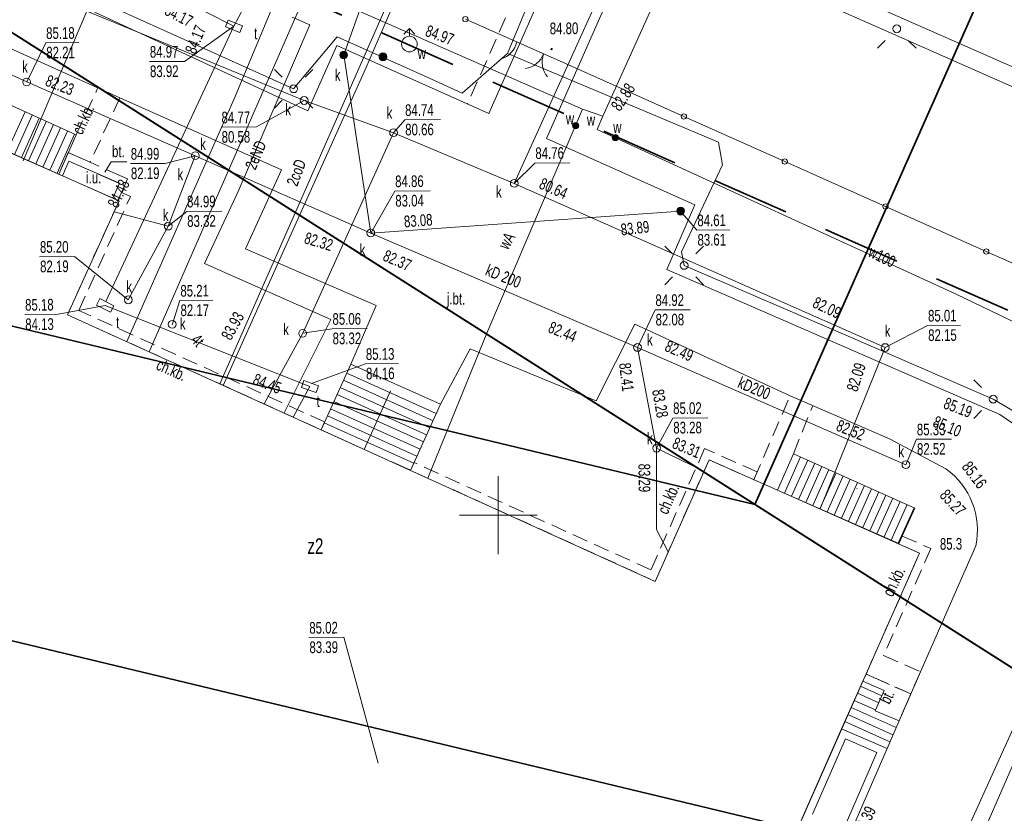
# Model space of a CAD drawing. Header units: metres. Extents: x -1013 to 1491576, y -5789570 to 1032.
# Tile 43 of 62: x 67 to 131, y -104 to -53. Entities that reach past the tile are written whole.
import ezdxf
from ezdxf.xclip import XClip

# ---------------------------------------------------------------- set-up
doc = ezdxf.new("R2010")
doc.units = ezdxf.units.M
doc.header["$MEASUREMENT"] = 0
doc.header["$XCLIPFRAME"] = 0
for name, pattern in [('2_KTCR02', [1.5, 1, -0.5]), ('2_KTPL01', [2, 1.5, -0.5]), ('Przerywana długa', [7.8, 5, -2.8])]:
    doc.linetypes.add(name, pattern=pattern)
doc.layers.add('700-L Mapa 1_1000 dwg', color=7, linetype='Continuous')
for name, color, linetype, lineweight in [('703-L Płaszczyzny podejścia 2D3', 152, 'Continuous', 30), ('703-L Płaszczyzny podejścia 2D38', 171, 'Continuous', 35), ('704-L Płaszczyzny podejścia 3D38', 171, 'Continuous', 35), ('ex_02_DXF_MZ_5_EGBB_E_T_07', 9, 'Continuous', 18), ('ex_02_DXF_MZ_5_EGBB_L_17', 9, 'Continuous', 18), ('ex_02_DXF_MZ_5_EGBE_L_07', 9, 'Continuous', 18), ('ex_02_DXF_MZ_5_EGBE_L_37', 9, 'Continuous', 18), ('ex_02_DXF_MZ_5_K1_BDOT_T_57', 9, 'Continuous', 18), ('ex_02_DXF_MZ_5_K1_BDOT_T_87', 9, 'Continuous', 18), ('ex_02_DXF_MZ_5_K1_D_EGIB_L_07', 9, 'Continuous', 18), ('ex_02_DXF_MZ_5_KTCR_D_L_17', 9, 'Continuous', 18), ('ex_02_DXF_MZ_5_KTCR_E_T_17', 9, 'Continuous', 18), ('ex_02_DXF_MZ_5_KTCR_L_17', 9, 'Continuous', 18), ('ex_02_DXF_MZ_5_KTJZ_E_T_07', 9, 'Continuous', 18), ('ex_02_DXF_MZ_5_KTKR_D_L_07', 9, 'Continuous', 18), ('ex_02_DXF_MZ_5_KTOK_L_47', 9, 'Continuous', 18), ('ex_02_DXF_MZ_5_KTPL_E_T_07', 9, 'Continuous', 18), ('ex_02_DXF_MZ_5_KTPL_L_07', 9, 'Continuous', 18), ('ex_02_DXF_MZ_5_Podzial_sekcyjny_krzyze7', 9, 'Continuous', 18), ('ex_02_DXF_MZ_5_RTPW_T_07', 9, 'Continuous', 18), ('ex_02_DXF_MZ_5_RTPW_T_17', 9, 'Continuous', 18), ('ex_02_DXF_MZ_5_SUPC_D_L_1200', 9, 'Continuous', 18), ('ex_02_DXF_MZ_5_SUPC_E_T_1200', 9, 'Continuous', 18), ('ex_02_DXF_MZ_5_SUPE_D_L_31', 9, 'Continuous', 18), ('ex_02_DXF_MZ_5_SUPE_E_T_31', 9, 'Continuous', 18), ('ex_02_DXF_MZ_5_SUPK_D_L_434', 9, 'Continuous', 18), ('ex_02_DXF_MZ_5_SUPK_E_T_434', 9, 'Continuous', 18), ('ex_02_DXF_MZ_5_SUPT_D_L_030', 9, 'Continuous', 18), ('ex_02_DXF_MZ_5_SUPT_E_T_030', 9, 'Continuous', 18), ('ex_02_DXF_MZ_5_SUPW_D_L_05', 9, 'Continuous', 18), ('ex_02_DXF_MZ_5_SUPW_E_T_05', 9, 'Continuous', 18), ('ex_02_DXF_MZ_5_SUSM_D_T_07', 9, 'Continuous', 18), ('ex_02_DXF_MZ_5_SUSM_D_T_37', 9, 'Continuous', 18), ('ex_02_DXF_MZ_5_SUTC_T_0200', 9, 'Continuous', 18), ('ex_02_DXF_MZ_5_SUTK_T_034', 9, 'Continuous', 18), ('ex_02_DXF_MZ_5_SUTT_T_030', 9, 'Continuous', 18), ('ex_02_DXF_MZ_5_SUTW_T_05', 9, 'Continuous', 18), ('ex_02_DXF_MZ_5_SUUI_E_T_67', 9, 'Continuous', 18), ('ex_02_DXF_MZ_5_SUUI_L_67', 9, 'Continuous', 18), ('ex_02_DXF_MZ_5_SUUK_D_T_234', 9, 'Continuous', 18), ('ex_02_DXF_MZ_5_SUUK_D_T_97', 9, 'Continuous', 18), ('ex_02_DXF_MZ_5_SUUK_E_T_77', 9, 'Continuous', 18), ('ex_02_DXF_MZ_5_SUUK_E_T_934', 9, 'Continuous', 18), ('ex_02_DXF_MZ_5_SUUT_D_T_130', 9, 'Continuous', 18), ('ex_02_DXF_MZ_5_SUUT_E_T_930', 9, 'Continuous', 18), ('ex_02_DXF_MZ_5_SUUW_D_T_07', 9, 'Continuous', 18), ('ex_02_DXF_MZ_5_SUUW_D_T_77', 9, 'Continuous', 18), ('ex_02_DXF_MZ_5_SUUW_E_T_117', 9, 'Continuous', 18), ('ex_02_DXF_MZ_5_SUUW_E_T_57', 9, 'Continuous', 18)]:
    doc.layers.add(name, color=color, linetype=linetype, lineweight=lineweight)
doc.styles.add('STYL_AUTOMATYCZNY_1', font='arial.ttf', dxfattribs={"width": 0.7})

# ---------------------------------------------------------------- blocks, each defined once
blk = doc.blocks.new('Rysunek_1_5', base_point=(-7447251.91, -5789835.327))
at = {"layer": 'ex_02_DXF_MZ_5_EGBB_L_17', "color": 9, "linetype": 'Continuous', "lineweight": 18}
for p, q in [((73.72, -65.13), (60.067, -59.115)), ((70.402, -72.444), (73.72, -65.13)), ((108.175, -89.579), (70.402, -72.444)), ((111.631, -81.774), (108.175, -89.579)), ((125.164, -87.76), (111.631, -81.774)), ((105.17, -132.935), (125.164, -87.76))]:
    blk.add_line(p, q, dxfattribs=at)
at = {"layer": 'ex_02_DXF_MZ_5_EGBE_L_07', "color": 9, "linetype": 'Continuous', "lineweight": 18}
for p, q in [((117.619, -104.809), (120.149, -99.054)), ((120.149, -99.054), (123.072, -100.313)), ((118.279, -104.549), (120.407, -99.71)), ((120.407, -99.71), (122.414, -100.574)), ((122.414, -100.574), (120.312, -105.422)), ((123.072, -100.313), (120.572, -106.079))]:
    blk.add_line(p, q, dxfattribs=at)
at = {"layer": 'ex_02_DXF_MZ_5_EGBE_L_37', "color": 9, "linetype": 'Continuous', "lineweight": 18}
for p, q in [((63.12, -57.347), (70.96, -60.887)), ((67.677, -59.405), (66.536, -61.933)), ((69.85, -63.407), (61.96, -59.897)), ((68.133, -59.61), (66.993, -62.136)), ((68.589, -59.816), (67.45, -62.339)), ((69.044, -60.022), (67.906, -62.542)), ((69.5, -60.228), (68.363, -62.746)), ((69.956, -60.434), (68.82, -62.949)), ((70.411, -60.639), (69.277, -63.152)), ((70.867, -60.845), (69.734, -63.355)), ((70.96, -60.887), (69.85, -63.407)), ((88.61, -75.627), (86.7, -79.837)), ((94.38, -78.197), (88.61, -75.627)), ((94.106, -78.802), (88.348, -76.205)), ((93.692, -79.713), (87.935, -77.116)), ((93.899, -79.257), (88.141, -76.66)), ((93.485, -80.168), (87.728, -77.571)), ((89.468, -81.098), (91.166, -77.333)), ((93.279, -80.623), (87.522, -78.026)), ((92.45, -82.447), (94.38, -78.197)), ((92.865, -81.534), (87.109, -78.937)), ((93.072, -81.078), (87.315, -78.482)), ((92.658, -81.989), (86.902, -79.392)), ((86.7, -79.837), (92.45, -82.447)), ((116.04, -83.717), (117.06, -81.377)), ((117.517, -81.582), (116.474, -83.908)), ((117.06, -81.377), (117.06, -81.377)), ((117.06, -81.377), (124.85, -84.867)), ((92.452, -82.444), (91.216, -81.887)), ((117.973, -81.786), (116.932, -84.11)), ((118.429, -81.99), (117.389, -84.311)), ((118.885, -82.195), (117.847, -84.513)), ((119.342, -82.399), (118.305, -84.714)), ((119.798, -82.604), (118.762, -84.916)), ((120.254, -82.808), (119.22, -85.117)), ((120.711, -83.013), (119.678, -85.319)), ((121.167, -83.217), (120.135, -85.52)), ((121.623, -83.421), (120.593, -85.722)), ((123.83, -87.147), (116.04, -83.717)), ((122.08, -83.626), (121.05, -85.923)), ((122.536, -83.83), (121.508, -86.125)), ((122.992, -84.035), (121.966, -86.326)), ((123.448, -84.239), (122.423, -86.528)), ((123.905, -84.444), (122.881, -86.729)), ((124.361, -84.648), (123.338, -86.931)), ((124.817, -84.852), (123.796, -87.132)), ((124.85, -84.867), (123.83, -87.147)), ((120.149, -99.054), (121.521, -95.99)), ((121.521, -95.99), (122.885, -96.604)), ((121.171, -96.772), (122.535, -97.383)), ((121.375, -96.316), (122.74, -96.927)), ((122.885, -96.604), (122.302, -97.903)), ((120.966, -97.229), (122.331, -97.84)), ((120.762, -97.685), (123.651, -98.978)), ((122.302, -97.903), (123.843, -98.535)), ((120.354, -98.598), (123.253, -99.896)), ((120.558, -98.141), (123.452, -99.437)), ((123.843, -98.535), (123.072, -100.313)), ((120.149, -99.054), (120.149, -99.054)), ((123.072, -100.313), (120.149, -99.054))]:
    blk.add_line(p, q, dxfattribs=at)
at = {"layer": 'ex_02_DXF_MZ_5_K1_BDOT_T_57', "color": 9, "linetype": 'Continuous', "lineweight": 18}
for centre, start, end in [((99.599, -55.146), 279.37383, 339.37429), ((102.407, -56.203), 159.37338, 219.37383)]:
    blk.add_arc(centre, 1.5, start, end, dxfattribs=at)
at = {"layer": 'ex_02_DXF_MZ_5_K1_BDOT_T_87', "color": 9, "linetype": 'Continuous', "lineweight": 18}
blk.add_arc((97.816, -54.58), 1.5, 287.37701, 347.37747, dxfattribs=at)
at = {"layer": 'ex_02_DXF_MZ_5_K1_D_EGIB_L_07', "color": 9, "linetype": 'Continuous', "lineweight": 18}
blk.add_line((121.15, -83.616), (121.122, -83.628), dxfattribs=at)
at = {"layer": 'ex_02_DXF_MZ_5_KTCR_D_L_17', "color": 9, "linetype": '2_KTCR02', "lineweight": 18}
for p, q in [((102.799, -43.759), (96.114, -58.893)), ((70.96, -60.887), (72.345, -57.894)), ((73.78, -58.494), (71.86, -62.647)), ((114.532, -82.987), (116.847, -77.663)), ((117.06, -81.377), (118.298, -78.293))]:
    blk.add_line(p, q, dxfattribs=at)
at = {"layer": 'ex_02_DXF_MZ_5_KTCR_L_17', "color": 9, "linetype": '2_KTCR02', "lineweight": 18}
for p, q in [((70.96, -60.887), (70.45, -62.027)), ((70.45, -62.027), (71.86, -62.647)), ((73.72, -65.13), (70.402, -72.444)), ((71.13, -72.167), (74.45, -64.847)), ((73.87, -64.597), (73.65, -65.097)), ((73.65, -65.097), (73.72, -65.13)), ((74.45, -64.847), (73.87, -64.597)), ((70.402, -72.444), (86.7, -79.837)), ((86.93, -79.337), (71.13, -72.167)), ((86.7, -79.837), (86.93, -79.337)), ((111.35, -81.047), (107.9, -88.847)), ((114.73, -82.537), (111.35, -81.047)), ((92.68, -81.947), (92.45, -82.447)), ((107.9, -88.847), (92.68, -81.947)), ((108.175, -89.579), (111.631, -81.774)), ((111.631, -81.774), (114.507, -83.048)), ((92.45, -82.447), (108.175, -89.579)), ((114.507, -83.048), (114.73, -82.537)), ((123.823, -87.166), (124.05, -86.667)), ((124.05, -86.667), (125.89, -87.477)), ((125.164, -87.76), (123.823, -87.166)), ((122.35, -94.117), (125.164, -87.76)), ((125.89, -87.477), (122.85, -94.337)), ((121.72, -95.537), (122.35, -94.117)), ((122.85, -94.337), (125.22, -95.387)), ((124.6, -96.817), (121.72, -95.537)), ((125.22, -95.387), (124.6, -96.817))]:
    blk.add_line(p, q, dxfattribs=at)
at = {"layer": 'ex_02_DXF_MZ_5_KTKR_D_L_07', "color": 9, "linetype": 'Continuous', "lineweight": 18}
for p, q in [((97.493, -59.512), (104.167, -44.363)), ((107.79, -46.188), (101.185, -61.126)), ((140.304, -60.581), (107.79, -46.188)), ((85.851, -59.334), (68.453, -51.265)), ((66.264, -55.11), (73.78, -58.494)), ((87.721, -55.13), (85.851, -59.334)), ((97.493, -59.512), (87.721, -55.13)), ((73.78, -58.494), (84.15, -63.125)), ((110.715, -65.389), (101.185, -61.126)), ((84.15, -63.125), (81.848, -68.211)), ((108.924, -69.542), (110.715, -65.389)), ((81.848, -68.211), (90.24, -71.842)), ((130.312, -78.863), (108.924, -69.542)), ((90.24, -71.842), (88.61, -75.627)), ((104.374, -77.968), (106.863, -73.047)), ((106.863, -73.047), (116.847, -77.663)), ((94.38, -78.197), (96.274, -74.635)), ((96.274, -74.635), (104.374, -77.968)), ((116.847, -77.663), (123.237, -80.427)), ((123.237, -80.427), (126.856, -82.345)), ((128.778, -87.289), (125.22, -95.387)), ((116.913, -130.482), (134.64, -91.373)), ((125.22, -95.387), (123.843, -98.535))]:
    blk.add_line(p, q, dxfattribs=at)
for centre, radius, start, end in [((125, -87.665), 10.281, 14.67478, 58.8928), ((124.01, -86.297), 4.87, 348.24533, 54.24177)]:
    blk.add_arc(centre, radius, start, end, dxfattribs=at)
at = {"layer": 'ex_02_DXF_MZ_5_KTOK_L_47', "color": 9, "linetype": 'Continuous', "lineweight": 18}
for p, q in [((95.979, -53.448), (103.173, -56.642)), ((103.173, -56.642), (110.021, -59.701)), ((110.021, -59.701), (116.496, -62.594)), ((116.496, -62.594), (122.971, -65.486)), ((122.971, -65.486), (129.446, -68.379)), ((129.446, -68.379), (135.92, -71.272))]:
    blk.add_line(p, q, dxfattribs=at)
for centre in [(95.979, -53.448), (110.021, -59.701), (116.496, -62.594), (122.971, -65.486), (129.446, -68.379)]:
    blk.add_circle(centre, 0.17, dxfattribs=at)
at = {"layer": 'ex_02_DXF_MZ_5_KTPL_E_T_07', "color": 9, "linetype": 'Continuous', "lineweight": 18}
for p, q in [((72.797, -63.273), (73.223, -62.611)), ((73.223, -62.611), (74.227, -62.611))]:
    blk.add_line(p, q, dxfattribs=at)
at = {"layer": 'ex_02_DXF_MZ_5_KTPL_L_07', "color": 9, "linetype": '2_KTPL01', "lineweight": 18}
for p, q in [((70.45, -62.027), (69.84, -63.417)), ((70.08, -63.527), (70.5, -62.577)), ((71.86, -62.647), (70.45, -62.027)), ((70.5, -62.577), (73.74, -63.997)), ((74.26, -63.707), (71.86, -62.647)), ((69.84, -63.417), (70.08, -63.527)), ((73.87, -64.597), (74.26, -63.707)), ((73.74, -63.997), (73.32, -64.957)), ((73.32, -64.957), (73.65, -65.097)), ((73.65, -65.097), (73.87, -64.597)), ((121.521, -95.99), (121.72, -95.537)), ((121.72, -95.537), (124.6, -96.817)), ((122.885, -96.604), (121.521, -95.99)), ((122.302, -97.903), (122.885, -96.604)), ((124.6, -96.817), (123.843, -98.535)), ((123.843, -98.535), (122.302, -97.903))]:
    blk.add_line(p, q, dxfattribs=at)
at = {"layer": 'ex_02_DXF_MZ_5_Podzial_sekcyjny_krzyze7', "color": 9, "linetype": 'Continuous', "lineweight": 18}
for p, q in [((98.09, -87.827), (98.09, -82.827)), ((95.59, -85.327), (100.59, -85.327))]:
    blk.add_line(p, q, dxfattribs=at)
at = {"layer": 'ex_02_DXF_MZ_5_RTPW_T_17', "color": 9, "linetype": 'Continuous', "lineweight": 18}
blk.add_circle((101.515, -55.372), 0.045, dxfattribs=at)
at = {"layer": 'ex_02_DXF_MZ_5_SUPC_D_L_1200', "color": 9, "linetype": 'Continuous', "lineweight": 18}
for p, q in [((80.192, -76.885), (93.871, -45.834)), ((94.264, -45.718), (89.58, -56.596)), ((75.664, -74.831), (88.175, -46.194)), ((85.841, -47.237), (81.117, -58.562)), ((89.58, -56.596), (84.144, -68.69)), ((81.117, -58.562), (74.212, -74.172)), ((84.144, -68.69), (80.421, -76.989)), ((80.23, -76.802), (80.192, -76.885))]:
    blk.add_line(p, q, dxfattribs=at)
at = {"layer": 'ex_02_DXF_MZ_5_SUPE_D_L_31', "color": 9, "linetype": 'Continuous', "lineweight": 18}
for p, q in [((101.95, -47.719), (98.686, -55.663)), ((112.976, -49.752), (123.479, -54.419)), ((76.583, -54.148), (68.718, -50.603)), ((84.838, -53.32), (85.982, -53.822)), ((84.941, -57.92), (76.583, -54.148)), ((85.982, -53.822), (81.367, -64.526)), ((87.737, -54.59), (84.941, -57.92)), ((93.275, -57.061), (87.737, -54.59)), ((123.479, -54.419), (140.092, -61.742)), ((98.686, -55.663), (95.764, -58.214)), ((112.237, -61.358), (98.686, -55.663)), ((95.764, -58.214), (93.275, -57.061)), ((112.507, -62.817), (112.237, -61.358)), ((109.866, -68.406), (112.507, -62.817)), ((81.367, -64.526), (79.219, -69.151)), ((110.033, -69.275), (109.866, -68.406)), ((79.219, -69.151), (87.325, -72.745)), ((120.575, -73.811), (110.033, -69.275)), ((87.325, -72.745), (84.327, -78.746)), ((129.895, -77.866), (120.575, -73.811)), ((131.612, -78.874), (129.895, -77.866)), ((122.685, -120.76), (132.577, -98.109))]:
    blk.add_line(p, q, dxfattribs=at)
at = {"layer": 'ex_02_DXF_MZ_5_SUPK_D_L_434', "color": 9, "linetype": 'Continuous', "lineweight": 18}
for p, q in [((99.115, -64.001), (108.598, -43.082)), ((49.255, -49.02), (67.786, -57.481)), ((71.654, -52.923), (67.562, -62.543)), ((71.654, -52.923), (85.616, -58.675)), ((89.896, -67.196), (88.156, -55.747)), ((67.786, -57.481), (78.62, -62.225)), ((85.616, -58.675), (91.361, -60.745)), ((91.361, -60.745), (85.521, -73.637)), ((91.361, -60.745), (99.115, -64.001)), ((78.62, -62.225), (76.882, -66.747)), ((78.62, -62.225), (89.896, -67.196)), ((99.115, -64.001), (122.951, -74.554)), ((89.896, -67.196), (109.808, -65.786)), ((76.882, -66.747), (73.407, -65.82)), ((76.882, -66.747), (74.315, -71.486)), ((89.896, -67.196), (107.039, -74.546)), ((85.521, -73.637), (83.04, -78.177)), ((107.039, -74.546), (124.284, -82.085)), ((107.039, -74.546), (108.265, -81.018)), ((122.951, -74.554), (118.783, -84.914)), ((108.265, -81.018), (108.252, -86.239)), ((108.265, -81.018), (111.306, -82.507)), ((108.252, -86.239), (109.015, -87.682))]:
    blk.add_line(p, q, dxfattribs=at)
at = {"layer": 'ex_02_DXF_MZ_5_SUPT_D_L_030', "color": 9, "linetype": 'Continuous', "lineweight": 18}
for p, q in [((81.102, -53.907), (86.017, -44.651)), ((71.567, -49.033), (81.102, -53.907)), ((81.102, -53.907), (72.876, -71.596)), ((72.828, -71.846), (85.985, -77.064)), ((85.985, -77.064), (84.916, -79.028))]:
    blk.add_line(p, q, dxfattribs=at)
at = {"layer": 'ex_02_DXF_MZ_5_SUPW_D_L_05', "color": 9, "linetype": 'Continuous', "lineweight": 18}
for p, q in [((104.815, -59.69), (120.343, -25.138)), ((92.627, -54.456), (56.131, -38.371)), ((103.511, -59.239), (92.627, -54.456)), ((103.511, -59.239), (97.352, -73.624)), ((104.815, -59.69), (103.511, -59.239)), ((104.451, -60.533), (104.815, -59.69)), ((127.517, -71.122), (104.451, -60.533)), ((144.345, -79.224), (127.517, -71.122)), ((97.352, -73.624), (93.556, -82.947))]:
    blk.add_line(p, q, dxfattribs=at)
at = {"layer": 'ex_02_DXF_MZ_5_SUSM_D_T_07', "color": 9, "linetype": 'Continuous', "lineweight": 18}
for p, q in [((122.954, -54.809), (122.459, -55.304)), ((124.439, -54.809), (124.934, -55.304)), ((84.198, -57.177), (83.703, -56.682)), ((85.683, -57.177), (86.178, -56.682)), ((84.198, -58.662), (83.703, -59.157)), ((85.683, -58.662), (86.178, -59.157)), ((109.29, -68.532), (108.795, -68.037)), ((110.775, -68.532), (111.27, -68.037)), ((109.29, -70.017), (108.795, -70.512)), ((110.775, -70.017), (111.27, -70.512)), ((129.152, -77.123), (128.657, -76.628)), ((129.152, -78.608), (128.657, -79.103))]:
    blk.add_line(p, q, dxfattribs=at)
at = {"layer": 'ex_02_DXF_MZ_5_SUSM_D_T_37', "color": 9, "linetype": 'Continuous', "lineweight": 18}
for centre in [(123.697, -54.067), (84.941, -57.92), (110.033, -69.275), (129.895, -77.866)]:
    blk.add_circle(centre, 0.25, dxfattribs=at)
at = {"layer": 'ex_02_DXF_MZ_5_SUTK_T_034', "color": 9, "linetype": 'Continuous', "lineweight": 18}
for p, q in [((88.156, -55.747), (89.352, -52.428)), ((67.786, -57.481), (69.009, -54.972)), ((69.009, -54.972), (71.126, -54.957)), ((85.616, -58.675), (82.558, -60.377)), ((91.361, -60.745), (92.075, -59.92)), ((92.075, -59.92), (94.382, -59.904)), ((80.278, -60.393), (82.558, -60.377)), ((78.62, -62.225), (76.674, -62.719)), ((74.448, -62.734), (76.674, -62.719)), ((99.115, -64.001), (100.446, -62.706)), ((100.446, -62.706), (102.698, -62.69)), ((89.896, -67.196), (91.437, -64.495)), ((91.437, -64.495), (93.717, -64.479)), ((76.882, -66.747), (78.066, -65.799)), ((78.066, -65.799), (80.318, -65.783)), ((109.808, -65.786), (110.857, -67.008)), ((110.857, -67.008), (112.974, -66.994)), ((68.613, -68.716), (70.865, -68.7)), ((74.315, -71.486), (70.865, -68.7)), ((77.137, -73.096), (77.636, -71.533)), ((77.636, -71.533), (79.753, -71.518)), ((108.163, -72.138), (110.415, -72.122)), ((107.039, -74.546), (108.163, -72.138)), ((85.521, -73.637), (87.409, -73.344)), ((87.409, -73.344), (89.662, -73.328)), ((122.951, -74.554), (125.681, -73.135)), ((125.681, -73.135), (127.798, -73.12)), ((108.265, -81.018), (109.301, -79.081)), ((109.301, -79.081), (111.554, -79.065)), ((124.284, -82.085), (124.962, -80.451)), ((124.962, -80.451), (127.215, -80.435)), ((85.921, -93.193), (88.174, -93.177)), ((90.371, -101.269), (88.174, -93.177))]:
    blk.add_line(p, q, dxfattribs=at)
at = {"layer": 'ex_02_DXF_MZ_5_SUTT_T_030', "color": 9, "linetype": 'Continuous', "lineweight": 18}
for p, q in [((81.102, -53.907), (77.928, -56.159)), ((75.675, -56.175), (77.928, -56.159)), ((72.828, -71.846), (69.801, -72.418)), ((67.657, -72.433), (69.801, -72.418)), ((86.084, -76.864), (89.555, -75.599)), ((89.555, -75.599), (91.672, -75.584))]:
    blk.add_line(p, q, dxfattribs=at)
at = {"layer": 'ex_02_DXF_MZ_5_SUUI_L_67', "color": 9, "linetype": 'Continuous', "lineweight": 18}
for p, q in [((70.5, -62.577), (70.08, -63.527)), ((73.74, -63.997), (70.5, -62.577)), ((70.08, -63.527), (73.32, -64.957)), ((73.32, -64.957), (73.74, -63.997))]:
    blk.add_line(p, q, dxfattribs=at)
at = {"layer": 'ex_02_DXF_MZ_5_SUUK_D_T_234', "color": 9, "linetype": 'Continuous', "lineweight": 18}
for centre in [(67.786, -57.481), (85.616, -58.675), (91.361, -60.745), (78.62, -62.225), (99.115, -64.001), (76.882, -66.747), (89.896, -67.196), (74.315, -71.486), (77.137, -73.066), (85.521, -73.637), (107.039, -74.546), (122.951, -74.554), (108.265, -81.018), (124.284, -82.085)]:
    blk.add_circle(centre, 0.25, dxfattribs=at)
at = {"layer": 'ex_02_DXF_MZ_5_SUUK_D_T_97', "color": 9, "linetype": 'Continuous', "lineweight": 18}
for centre, radius in [((88.156, -55.747), 0.25), ((88.156, -55.747), 0.225), ((88.156, -55.747), 0.2), ((88.156, -55.747), 0.175), ((88.156, -55.747), 0.15), ((88.156, -55.747), 0.125), ((88.156, -55.747), 0.1), ((88.156, -55.747), 0.075), ((90.678, -55.869), 0.25), ((90.678, -55.869), 0.225), ((90.678, -55.869), 0.2), ((88.156, -55.747), 0.05), ((88.156, -55.747), 0.025), ((88.156, -55.747), 0.00715), ((90.678, -55.869), 0.175), ((90.678, -55.869), 0.15), ((90.678, -55.869), 0.125), ((90.678, -55.869), 0.1), ((90.678, -55.869), 0.075), ((90.678, -55.869), 0.05), ((90.678, -55.869), 0.025), ((90.678, -55.869), 0.00715), ((109.808, -65.786), 0.25), ((109.808, -65.786), 0.225), ((109.808, -65.786), 0.2), ((109.808, -65.786), 0.175), ((109.808, -65.786), 0.15), ((109.808, -65.786), 0.125), ((109.808, -65.786), 0.1), ((109.808, -65.786), 0.075), ((109.808, -65.786), 0.05), ((109.808, -65.786), 0.025), ((109.808, -65.786), 0.00715)]:
    blk.add_circle(centre, radius, dxfattribs=at)
at = {"layer": 'ex_02_DXF_MZ_5_SUUT_D_T_130', "color": 9, "linetype": 'Continuous', "lineweight": 18}
for p, q in [((80.723, -53.505), (80.551, -53.939)), ((81.653, -53.874), (80.723, -53.505)), ((80.551, -53.939), (81.481, -54.308)), ((81.481, -54.308), (81.653, -53.874)), ((72.49, -71.41), (72.276, -71.825)), ((73.379, -71.868), (72.49, -71.41)), ((72.276, -71.825), (73.165, -72.283)), ((73.165, -72.283), (73.379, -71.868)), ((85.589, -76.681), (85.437, -77.122)), ((85.437, -77.122), (86.382, -77.448)), ((86.534, -77.007), (85.589, -76.681)), ((86.382, -77.448), (86.534, -77.007))]:
    blk.add_line(p, q, dxfattribs=at)
at = {"layer": 'ex_02_DXF_MZ_5_SUUW_D_T_07', "color": 9, "linetype": 'Continuous', "lineweight": 18}
for p, q in [((92.381, -54.05), (92.028, -54.404)), ((92.381, -54.05), (92.735, -54.404)), ((92.381, -54.55), (92.381, -54.05))]:
    blk.add_line(p, q, dxfattribs=at)
blk.add_circle((92.381, -55.05), 0.5, dxfattribs=at)
at = {"layer": 'ex_02_DXF_MZ_5_SUUW_D_T_77', "color": 9, "linetype": 'Continuous', "lineweight": 18}
for centre, radius in [((103.058, -60.298), 0.2), ((103.058, -60.298), 0.175), ((103.058, -60.298), 0.15), ((103.058, -60.298), 0.125), ((103.058, -60.298), 0.1), ((103.058, -60.298), 0.075), ((103.058, -60.298), 0.05), ((103.058, -60.298), 0.025), ((103.058, -60.298), 0.00715), ((105.608, -61.064), 0.2), ((105.608, -61.064), 0.175), ((105.608, -61.064), 0.15), ((105.608, -61.064), 0.125), ((105.608, -61.064), 0.1), ((105.608, -61.064), 0.075), ((105.608, -61.064), 0.05), ((105.608, -61.064), 0.025), ((105.608, -61.064), 0.00715)]:
    blk.add_circle(centre, radius, dxfattribs=at)
at = {"layer": 'ex_02_DXF_MZ_5_EGBB_E_T_07', "color": 9, "linetype": 'Continuous', "lineweight": 18, "insert": (85.821, -87.314), "char_height": 1, "attachment_point": 4, "style": 'STYL_AUTOMATYCZNY_1'}
blk.add_mtext('\\A1;{\\pql;\\fArial|b0|i0|c238|p0;\\W0.700000;z2}', dxfattribs=at)
at = {"layer": 'ex_02_DXF_MZ_5_KTCR_E_T_17', "color": 9, "linetype": 'Continuous', "lineweight": 18, "char_height": 0.75, "attachment_point": 4, "style": 'STYL_AUTOMATYCZNY_1'}
for insert, rotation in [((71.005, -60.776), 65.01877), ((76.196, -75.597), 336.00322), ((108.624, -85.188), 66.4253), ((123.087, -90.473), 64.11298)]:
    blk.add_mtext('\\A1;{\\pql;\\fArial|b0|i0|c238|p0;\\W0.700000;ch.kb.}', dxfattribs=dict(at, insert=insert, rotation=rotation))
at = {"layer": 'ex_02_DXF_MZ_5_KTJZ_E_T_07', "color": 9, "linetype": 'Continuous', "lineweight": 18, "insert": (94.787, -71.52), "char_height": 0.75, "attachment_point": 4, "rotation": 359.18414, "style": 'STYL_AUTOMATYCZNY_1'}
blk.add_mtext('\\A1;{\\pql;\\fArial|b0|i0|c238|p0;\\W0.700000;j.bt.}', dxfattribs=at)
at = {"layer": 'ex_02_DXF_MZ_5_KTPL_E_T_07', "color": 9, "linetype": 'Continuous', "lineweight": 18, "insert": (73.27, -62.33), "char_height": 0.75, "attachment_point": 7, "style": 'STYL_AUTOMATYCZNY_1'}
blk.add_mtext('\\A1;{\\pql;\\fArial|b0|i0|c238|p0;\\W0.700000;bt.}', dxfattribs=at)
at = {"layer": 'ex_02_DXF_MZ_5_KTPL_E_T_07', "color": 9, "linetype": 'Continuous', "lineweight": 18, "insert": (122.894, -97.37), "char_height": 0.75, "attachment_point": 4, "rotation": 64.26928, "style": 'STYL_AUTOMATYCZNY_1'}
blk.add_mtext('\\A1;{\\pql;\\fArial|b0|i0|c238|p0;\\W0.700000;bt.}', dxfattribs=at)
at = {"layer": 'ex_02_DXF_MZ_5_RTPW_T_07', "color": 9, "linetype": 'Continuous', "lineweight": 18, "insert": (126.467, -86.801), "char_height": 0.75, "attachment_point": 1, "rotation": 0.40303, "style": 'STYL_AUTOMATYCZNY_1'}
blk.add_mtext('\\A1;{\\pql;\\fArial|b0|i0|c238|p0;\\W0.700000;85.3}', dxfattribs=at)
at = {"layer": 'ex_02_DXF_MZ_5_RTPW_T_17', "color": 9, "linetype": 'Continuous', "lineweight": 18, "char_height": 0.75, "style": 'STYL_AUTOMATYCZNY_1'}
for s, insert, attachment_point, rotation in [('\\A1;{\\pql;\\fArial|b0|i0|c238|p0;\\W0.700000;84.80}', (101.4, -54.43), 7, 0.40303), ('\\A1;{\\pql;\\fArial|b0|i0|c238|p0;\\W0.700000;85.19}', (126.634, -78.441), 7, 339.03215), ('\\A1;{\\pql;\\fArial|b0|i0|c238|p0;\\W0.700000;85.10}', (126.245, -78.906), 1, 336.81572), ('\\A1;{\\pql;\\fArial|b0|i0|c238|p0;\\W0.700000;85.16}', (127.828, -82.235), 7, 306.99921), ('\\A1;{\\pql;\\fArial|b0|i0|c238|p0;\\W0.700000;85.27}', (126.953, -83.586), 1, 312.76004), ('\\A1;{\\pql;\\fArial|b0|i0|c238|p0;\\W0.700000;85.39}', (121.623, -105.938), 7, 65.14997)]:
    blk.add_mtext(s, dxfattribs=dict(at, insert=insert, attachment_point=attachment_point, rotation=rotation))
at = {"layer": 'ex_02_DXF_MZ_5_SUPC_E_T_1200', "color": 9, "linetype": 'Continuous', "lineweight": 18, "insert": (84.817, -64.114), "char_height": 0.75, "attachment_point": 4, "rotation": 69.54864, "style": 'STYL_AUTOMATYCZNY_1'}
blk.add_mtext('\\A1;{\\pql;\\fArial|b0|i0|c238|p0;\\W0.700000;2coD}', dxfattribs=at)
at = {"layer": 'ex_02_DXF_MZ_5_SUPE_E_T_31', "color": 9, "linetype": 'Continuous', "lineweight": 18, "insert": (82.141, -63.044), "char_height": 0.75, "attachment_point": 4, "rotation": 67.20312, "style": 'STYL_AUTOMATYCZNY_1'}
blk.add_mtext('\\A1;{\\pql;\\fArial|b0|i0|c238|p0;\\W0.700000;2eND}', dxfattribs=at)
at = {"layer": 'ex_02_DXF_MZ_5_SUPK_E_T_434', "color": 9, "linetype": 'Continuous', "lineweight": 18, "char_height": 0.75, "attachment_point": 4, "style": 'STYL_AUTOMATYCZNY_1'}
for s, insert, rotation in [('\\A1;{\\pql;\\fArial|b0|i0|c238|p0;\\W0.700000;kD 200}', (97.344, -69.529), 337.78276), ('\\A1;{\\pql;\\fArial|b0|i0|c238|p0;\\W0.700000;kD200}', (113.556, -76.756), 337.20275)]:
    blk.add_mtext(s, dxfattribs=dict(at, insert=insert, rotation=rotation))
at = {"layer": 'ex_02_DXF_MZ_5_SUPT_E_T_030', "color": 9, "linetype": 'Continuous', "lineweight": 18, "insert": (78.847, -73.611), "char_height": 0.75, "attachment_point": 1, "rotation": 312.91259, "style": 'STYL_AUTOMATYCZNY_1'}
blk.add_mtext('\\A1;{\\pql;\\fArial|b0|i0|c238|p0;\\W0.700000;4t}', dxfattribs=at)
at = {"layer": 'ex_02_DXF_MZ_5_SUPW_E_T_05', "color": 9, "linetype": 'Continuous', "lineweight": 18, "char_height": 0.75, "attachment_point": 4, "style": 'STYL_AUTOMATYCZNY_1'}
for s, insert, rotation in [('\\A1;{\\pql;\\fArial|b0|i0|c238|p0;\\W0.700000;wA}', (98.375, -68.134), 59.87318), ('\\A1;{\\pql;\\fArial|b0|i0|c238|p0;\\W0.700000;w100}', (121.965, -68.329), 333.83272)]:
    blk.add_mtext(s, dxfattribs=dict(at, insert=insert, rotation=rotation))
at = {"layer": 'ex_02_DXF_MZ_5_SUTC_T_0200', "color": 9, "linetype": 'Continuous', "lineweight": 18, "insert": (80.579, -73.966), "char_height": 0.75, "attachment_point": 4, "rotation": 61.07601, "style": 'STYL_AUTOMATYCZNY_1'}
blk.add_mtext('\\A1;{\\pql;\\fArial|b0|i0|c238|p0;\\W0.700000;83.93}', dxfattribs=at)
at = {"layer": 'ex_02_DXF_MZ_5_SUTK_T_034', "color": 9, "linetype": 'Continuous', "lineweight": 18, "char_height": 0.75, "style": 'STYL_AUTOMATYCZNY_1'}
for s, insert, attachment_point, rotation in [('\\A1;{\\pql;\\fArial|b0|i0|c238|p0;\\W0.700000;85.18}', (69.032, -53.972), 1, 0.40305), ('\\A1;{\\pql;\\fArial|b0|i0|c238|p0;\\W0.700000;82.21}', (69.04, -55.222), 1, 0.40305), ('\\A1;{\\pql;\\fArial|b0|i0|c238|p0;\\W0.700000;82.23}', (69.059, -57.349), 4, 338.60277), ('\\A1;{\\pql;\\fArial|b0|i0|c238|p0;\\W0.700000;84.77}', (80.301, -59.393), 1, 0.40305), ('\\A1;{\\pql;\\fArial|b0|i0|c238|p0;\\W0.700000;84.74}', (92.098, -58.92), 1, 0.40305), ('\\A1;{\\pql;\\fArial|b0|i0|c238|p0;\\W0.700000;80.58}', (80.31, -60.643), 1, 0.40305), ('\\A1;{\\pql;\\fArial|b0|i0|c238|p0;\\W0.700000;80.66}', (92.107, -60.17), 1, 0.40305), ('\\A1;{\\pql;\\fArial|b0|i0|c238|p0;\\W0.700000;84.99}', (74.471, -61.734), 1, 0.40305), ('\\A1;{\\pql;\\fArial|b0|i0|c238|p0;\\W0.700000;84.76}', (100.471, -62.066), 4, 0.40303), ('\\A1;{\\pql;\\fArial|b0|i0|c238|p0;\\W0.700000;82.19}', (74.48, -62.984), 1, 0.40305), ('\\A1;{\\pql;\\fArial|b0|i0|c238|p0;\\W0.700000;84.86}', (91.46, -63.495), 1, 0.40305), ('\\A1;{\\pql;\\fArial|b0|i0|c238|p0;\\W0.700000;80.64}', (100.798, -63.957), 4, 336.17274), ('\\A1;{\\pql;\\fArial|b0|i0|c238|p0;\\W0.700000;84.99}', (78.088, -64.799), 1, 0.40305), ('\\A1;{\\pql;\\fArial|b0|i0|c238|p0;\\W0.700000;83.04}', (91.469, -64.745), 1, 0.40305), ('\\A1;{\\pql;\\fArial|b0|i0|c238|p0;\\W0.700000;83.32}', (78.097, -66.049), 1, 0.40305), ('\\A1;{\\pql;\\fArial|b0|i0|c238|p0;\\W0.700000;83.08}', (92.03, -66.464), 4, 4.21307), ('\\A1;{\\pql;\\fArial|b0|i0|c238|p0;\\W0.700000;83.89}', (105.964, -66.985), 4, 6.52309), ('\\A1;{\\pql;\\fArial|b0|i0|c238|p0;\\W0.700000;84.61}', (110.88, -66.008), 1, 0.40303), ('\\A1;{\\pql;\\fArial|b0|i0|c238|p0;\\W0.700000;85.20}', (68.635, -67.716), 1, 0.40305), ('\\A1;{\\pql;\\fArial|b0|i0|c238|p0;\\W0.700000;82.32}', (85.671, -67.481), 4, 343.30282), ('\\A1;{\\pql;\\fArial|b0|i0|c238|p0;\\W0.700000;83.61}', (110.888, -67.258), 1, 0.40303), ('\\A1;{\\pql;\\fArial|b0|i0|c238|p0;\\W0.700000;82.37}', (90.76, -68.589), 4, 336.44275), ('\\A1;{\\pql;\\fArial|b0|i0|c238|p0;\\W0.700000;82.19}', (68.644, -68.966), 1, 0.40305), ('\\A1;{\\pql;\\fArial|b0|i0|c238|p0;\\W0.700000;85.21}', (77.659, -70.532), 1, 0.40305), ('\\A1;{\\pql;\\fArial|b0|i0|c238|p0;\\W0.700000;84.92}', (108.185, -71.138), 1, 0.40303), ('\\A1;{\\pql;\\fArial|b0|i0|c238|p0;\\W0.700000;82.09}', (118.383, -71.595), 4, 334.49273), ('\\A1;{\\pql;\\fArial|b0|i0|c238|p0;\\W0.700000;82.17}', (77.667, -71.782), 1, 0.40305), ('\\A1;{\\pql;\\fArial|b0|i0|c238|p0;\\W0.700000;85.01}', (125.704, -72.135), 1, 0.40303), ('\\A1;{\\pql;\\fArial|b0|i0|c238|p0;\\W0.700000;85.06}', (87.432, -72.344), 1, 0.40305), ('\\A1;{\\pql;\\fArial|b0|i0|c238|p0;\\W0.700000;82.08}', (108.194, -72.388), 1, 0.40303), ('\\A1;{\\pql;\\fArial|b0|i0|c238|p0;\\W0.700000;82.44}', (101.373, -73.203), 4, 337.65276), ('\\A1;{\\pql;\\fArial|b0|i0|c238|p0;\\W0.700000;82.15}', (125.713, -73.385), 1, 0.40303), ('\\A1;{\\pql;\\fArial|b0|i0|c238|p0;\\W0.700000;83.32}', (87.441, -73.594), 1, 0.40305), ('\\A1;{\\pql;\\fArial|b0|i0|c238|p0;\\W0.700000;82.49}', (108.872, -74.401), 4, 336.44275), ('\\A1;{\\pql;\\fArial|b0|i0|c238|p0;\\W0.700000;82.41}', (106.215, -75.54), 4, 276.74276), ('\\A1;{\\pql;\\fArial|b0|i0|c238|p0;\\W0.700000;82.09}', (120.805, -77.326), 4, 71.97305), ('\\A1;{\\pql;\\fArial|b0|i0|c238|p0;\\W0.700000;83.28}', (108.338, -77.244), 4, 279.86272), ('\\A1;{\\pql;\\fArial|b0|i0|c238|p0;\\W0.700000;85.02}', (109.324, -78.08), 1, 0.40303), ('\\A1;{\\pql;\\fArial|b0|i0|c238|p0;\\W0.700000;83.28}', (109.333, -79.33), 1, 0.40303), ('\\A1;{\\pql;\\fArial|b0|i0|c238|p0;\\W0.700000;82.52}', (119.879, -79.514), 4, 337.78276), ('\\A1;{\\pql;\\fArial|b0|i0|c238|p0;\\W0.700000;85.33}', (124.985, -79.45), 1, 0.40303), ('\\A1;{\\pql;\\fArial|b0|i0|c238|p0;\\W0.700000;83.31}', (109.346, -80.638), 4, 337.47276), ('\\A1;{\\pql;\\fArial|b0|i0|c238|p0;\\W0.700000;82.52}', (124.994, -80.7), 1, 0.40303), ('\\A1;{\\pql;\\fArial|b0|i0|c238|p0;\\W0.700000;83.29}', (107.467, -82.014), 4, 270.40282), ('\\A1;{\\pql;\\fArial|b0|i0|c238|p0;\\W0.700000;85.02}', (85.944, -92.193), 1, 0.40305), ('\\A1;{\\pql;\\fArial|b0|i0|c238|p0;\\W0.700000;83.39}', (85.952, -93.443), 1, 0.40305)]:
    blk.add_mtext(s, dxfattribs=dict(at, insert=insert, attachment_point=attachment_point, rotation=rotation))
at = {"layer": 'ex_02_DXF_MZ_5_SUTT_T_030', "color": 9, "linetype": 'Continuous', "lineweight": 18, "char_height": 0.75, "style": 'STYL_AUTOMATYCZNY_1'}
for s, insert, attachment_point, rotation in [('\\A1;{\\pql;\\fArial|b0|i0|c238|p0;\\W0.700000;84.17}', (76.577, -53.128), 7, 332.10271), ('\\A1;{\\pql;\\fArial|b0|i0|c238|p0;\\W0.700000;84.17}', (78.64, -55.748), 7, 67.78309), ('\\A1;{\\pql;\\fArial|b0|i0|c238|p0;\\W0.700000;84.97}', (75.698, -55.175), 1, 0.40305), ('\\A1;{\\pql;\\fArial|b0|i0|c238|p0;\\W0.700000;83.92}', (75.707, -56.425), 1, 0.40305), ('\\A1;{\\pql;\\fArial|b0|i0|c238|p0;\\W0.700000;84.48}', (73.632, -65.648), 7, 63.83313), ('\\A1;{\\pql;\\fArial|b0|i0|c238|p0;\\W0.700000;85.18}', (67.68, -71.433), 1, 0.40305), ('\\A1;{\\pql;\\fArial|b0|i0|c238|p0;\\W0.700000;84.13}', (67.689, -72.683), 1, 0.40305), ('\\A1;{\\pql;\\fArial|b0|i0|c238|p0;\\W0.700000;85.13}', (89.578, -74.599), 1, 0.40305), ('\\A1;{\\pql;\\fArial|b0|i0|c238|p0;\\W0.700000;84.16}', (89.587, -75.849), 1, 0.40305), ('\\A1;{\\pql;\\fArial|b0|i0|c238|p0;\\W0.700000;84.45}', (82.25, -76.902), 7, 338.95278)]:
    blk.add_mtext(s, dxfattribs=dict(at, insert=insert, attachment_point=attachment_point, rotation=rotation))
at = {"layer": 'ex_02_DXF_MZ_5_SUTW_T_05', "color": 9, "linetype": 'Continuous', "lineweight": 18, "char_height": 0.75, "attachment_point": 4, "style": 'STYL_AUTOMATYCZNY_1'}
for s, insert, rotation in [('\\A1;{\\pql;\\fArial|b0|i0|c238|p0;\\W0.700000;84.97}', (93.468, -54.156), 339.63278), ('\\A1;{\\pql;\\fArial|b0|i0|c238|p0;\\W0.700000;82.88}', (105.596, -59.212), 56.0232)]:
    blk.add_mtext(s, dxfattribs=dict(at, insert=insert, rotation=rotation))
at = {"layer": 'ex_02_DXF_MZ_5_SUUI_E_T_67', "color": 9, "linetype": 'Continuous', "lineweight": 18, "insert": (71.6, -64.012), "char_height": 0.75, "attachment_point": 7, "style": 'STYL_AUTOMATYCZNY_1'}
blk.add_mtext('\\A1;{\\pql;\\fArial|b0|i0|c238|p0;\\W0.700000;i.u.}', dxfattribs=at)
at = {"layer": 'ex_02_DXF_MZ_5_SUUK_E_T_77', "color": 9, "linetype": 'Continuous', "lineweight": 18, "char_height": 0.75, "attachment_point": 4, "style": 'STYL_AUTOMATYCZNY_1'}
for insert in [(87.583, -57.037), (90.92, -59.474)]:
    blk.add_mtext('\\A1;{\\pql;\\fArial|b0|i0|c238|p0;\\W0.700000;k}', dxfattribs=dict(at, insert=insert))
at = {"layer": 'ex_02_DXF_MZ_5_SUUK_E_T_934', "color": 9, "linetype": 'Continuous', "lineweight": 18, "char_height": 0.75, "style": 'STYL_AUTOMATYCZNY_1'}
for insert, attachment_point in [((67.492, -56.88), 7), ((84.398, -59.25), 4), ((78.93, -61.854), 7), ((77.477, -63.429), 4), ((97.946, -64.535), 4), ((76.528, -66.412), 7), ((89.182, -68.267), 4), ((74.19, -71.024), 7), ((77.629, -73.396), 7), ((84.267, -73.382), 4), ((122.925, -73.864), 7), ((107.65, -74.422), 7), ((107.648, -80.778), 7), ((123.801, -81.607), 7)]:
    blk.add_mtext('\\A1;{\\pql;\\fArial|b0|i0|c238|p0;\\W0.700000;k}', dxfattribs=dict(at, insert=insert, attachment_point=attachment_point))
at = {"layer": 'ex_02_DXF_MZ_5_SUUT_E_T_930', "color": 9, "linetype": 'Continuous', "lineweight": 18, "char_height": 0.75, "attachment_point": 1, "style": 'STYL_AUTOMATYCZNY_1'}
for insert in [(82.401, -53.988), (73.529, -72.562), (86.416, -77.617)]:
    blk.add_mtext('\\A1;{\\pql;\\fArial|b0|i0|c238|p0;\\W0.700000;t}', dxfattribs=dict(at, insert=insert))
at = {"layer": 'ex_02_DXF_MZ_5_SUUW_E_T_117', "color": 9, "linetype": 'Continuous', "lineweight": 18, "char_height": 0.75, "attachment_point": 1, "style": 'STYL_AUTOMATYCZNY_1'}
for insert in [(92.911, -55.263), (102.432, -59.457)]:
    blk.add_mtext('\\A1;{\\pql;\\fArial|b0|i0|c238|p0;\\W0.700000;w}', dxfattribs=dict(at, insert=insert))
at = {"layer": 'ex_02_DXF_MZ_5_SUUW_E_T_57', "color": 9, "linetype": 'Continuous', "lineweight": 18, "char_height": 0.75, "attachment_point": 1, "style": 'STYL_AUTOMATYCZNY_1'}
for insert in [(103.782, -59.537), (105.476, -60.015)]:
    blk.add_mtext('\\A1;{\\pql;\\fArial|b0|i0|c238|p0;\\W0.700000;w}', dxfattribs=dict(at, insert=insert))

msp = doc.modelspace()

# ---------------------------------------------------------------- linework, layer by layer
at = {"layer": '703-L Płaszczyzny podejścia 2D3', "color": 152, "linetype": 'Continuous', "lineweight": 30}
msp.add_circle((8.227, 10.355), 1021.659, dxfattribs=at)
at = {"layer": '703-L Płaszczyzny podejścia 2D38', "color": 171, "linetype": 'Przerywana długa', "lineweight": 35}
msp.add_line((12.159, -19.572), (367.806, -177.167), dxfattribs=at)
at = {"layer": '703-L Płaszczyzny podejścia 2D38', "color": 171, "linetype": 'Continuous', "lineweight": 35}
msp.add_line((12.159, -19.572), (344.166, -230.515), dxfattribs=at)
at = {"layer": '704-L Płaszczyzny podejścia 3D38', "color": 171, "linetype": 'Continuous', "lineweight": 35, "flags": 128}
for points in [[(142.653, -21.286), (114.577, -84.645)], [(114.577, -84.645), (142.653, -21.286)], [(4.056, -37.858), (63.368, -52.108), (114.577, -84.645)], [(114.577, -84.645), (63.368, -52.108)], [(114.577, -84.645), (-4.047, -56.143)], [(-4.047, -56.143), (114.577, -84.645), (165.787, -117.181)], [(165.787, -117.181), (-12.149, -74.428)], [(-12.149, -74.428), (165.787, -117.181), (216.996, -149.717)], [(165.787, -117.181), (114.577, -84.645)]]:
    msp.add_lwpolyline(points, dxfattribs=at)

# ---------------------------------------------------------------- block references
at = {"layer": '700-L Mapa 1_1000 dwg', "color": 52, "linetype": 'Continuous', "lineweight": 25}
ref = msp.add_blockref('Rysunek_1_5', (-7447251.91, -5789835.327), dxfattribs=at)
XClip(ref).set_block_clipping_path([(-454.4097296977, -337.82710067), (350.5902703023, 167.17289933)])

doc.saveas('drawing.dxf')
